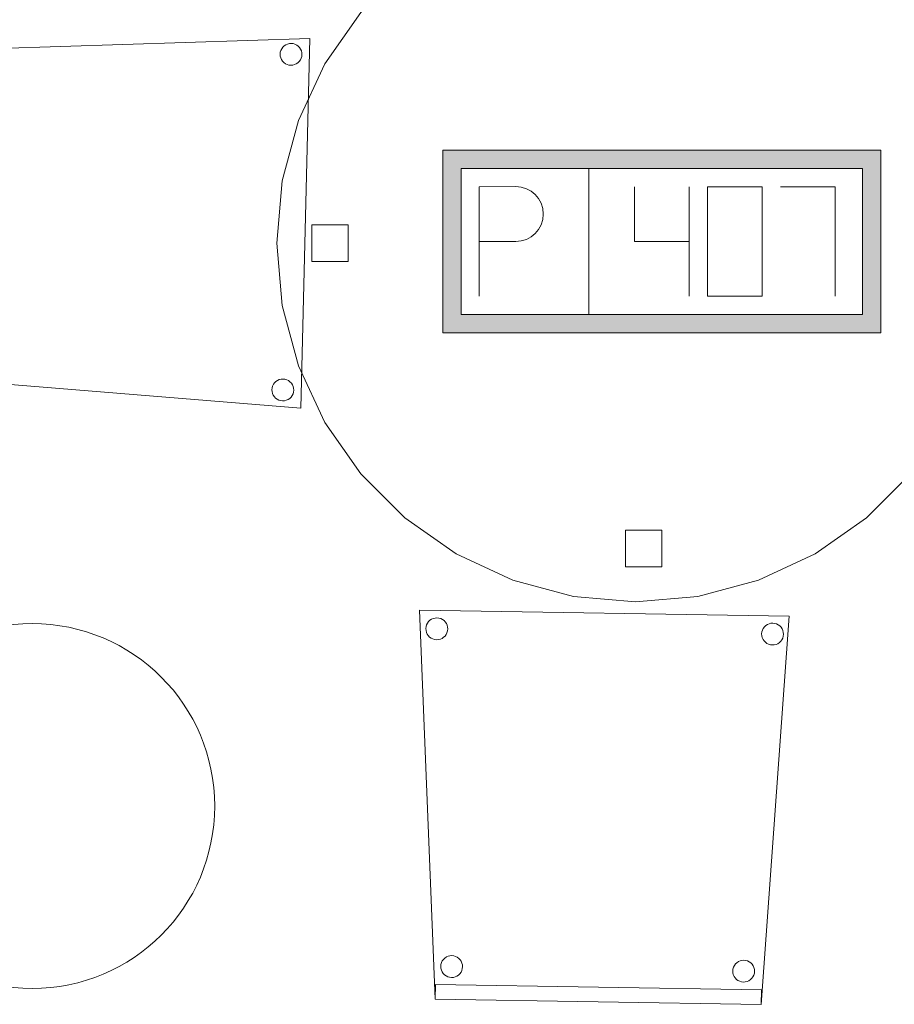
# Model space of a CAD drawing. Header units: metres. Extents: x 391.1 to 427.5, y 12.7 to 28.4.
# Tile 10 of 139: x 401 to 402.2, y 23.6 to 24.9. Entities that reach past the tile are written whole.
import ezdxf

# ---------------------------------------------------------------- set-up
doc = ezdxf.new("R2010")
doc.units = ezdxf.units.M
for name, color, linetype, lineweight in [('02_MOBILIARIO', 7, 'Continuous', 18), ('A-COLS-____-MCUT', 7, 'Continuous', 18), ('A-COLS-____-OTLN', 7, 'Continuous', 18), ('A-DETL-____-MBND', 7, 'Continuous', 18)]:
    doc.layers.add(name, color=color, linetype=linetype, lineweight=lineweight)

# ---------------------------------------------------------------- blocks, each defined once
blk = doc.blocks.new('Family - Cadira confient_P1-154874-04_TEL_P1')
at = {"layer": 'A-DETL-____-MBND', "color": 253, "true_color": 0xaaaaaa}
for p, q in [((0.0216, 0.007), (0, 0.54)), ((0, 0.54), (0.5065, 0.5321)), ((0.5065, 0.5321), (0, 0.54)), ((0, 0.54), (0.0216, 0.007)), ((0.0126, 0.5244), (0.0145, 0.5262)), ((0.0145, 0.5262), (0.0126, 0.5244)), ((0.0145, 0.5262), (0.0166, 0.5276)), ((0.0166, 0.5276), (0.0145, 0.5262)), ((0.0166, 0.5276), (0.019, 0.5287)), ((0.019, 0.5287), (0.0166, 0.5276)), ((0.019, 0.5287), (0.0215, 0.5293)), ((0.0215, 0.5293), (0.019, 0.5287)), ((0.0215, 0.5293), (0.0241, 0.5295)), ((0.0241, 0.5295), (0.0215, 0.5293)), ((0.0241, 0.5295), (0.0267, 0.5292)), ((0.0267, 0.5292), (0.0241, 0.5295)), ((0.0267, 0.5292), (0.0292, 0.5285)), ((0.0292, 0.5285), (0.0267, 0.5292)), ((0.0292, 0.5285), (0.0316, 0.5273)), ((0.0316, 0.5273), (0.0292, 0.5285)), ((0.0316, 0.5273), (0.0337, 0.5258)), ((0.0337, 0.5258), (0.0316, 0.5273)), ((0.5065, 0.5321), (0.4681, 0)), ((0.4681, 0), (0.5065, 0.5321)), ((0.0089, 0.5149), (0.0092, 0.5175)), ((0.0092, 0.5175), (0.0089, 0.5149)), ((0.0091, 0.5123), (0.0089, 0.5149)), ((0.0089, 0.5149), (0.0091, 0.5123)), ((0.0092, 0.5175), (0.0099, 0.52)), ((0.0099, 0.52), (0.0092, 0.5175)), ((0.0099, 0.52), (0.011, 0.5223)), ((0.011, 0.5223), (0.0099, 0.52)), ((0.011, 0.5223), (0.0126, 0.5244)), ((0.0126, 0.5244), (0.011, 0.5223)), ((0.0337, 0.5258), (0.0355, 0.5239)), ((0.0355, 0.5239), (0.0337, 0.5258)), ((0.0355, 0.5239), (0.0369, 0.5218)), ((0.0369, 0.5218), (0.0355, 0.5239)), ((0.0369, 0.5218), (0.038, 0.5194)), ((0.038, 0.5194), (0.0369, 0.5218)), ((0.038, 0.5194), (0.0386, 0.5169)), ((0.0386, 0.5169), (0.038, 0.5194)), ((0.0388, 0.5143), (0.0385, 0.5117)), ((0.0385, 0.5117), (0.0388, 0.5143)), ((0.0386, 0.5169), (0.0388, 0.5143)), ((0.0388, 0.5143), (0.0386, 0.5169)), ((0.4691, 0.5102), (0.4698, 0.5127)), ((0.4698, 0.5127), (0.4691, 0.5102)), ((0.4698, 0.5127), (0.471, 0.5151)), ((0.471, 0.5151), (0.4698, 0.5127)), ((0.471, 0.5151), (0.4725, 0.5172)), ((0.4725, 0.5172), (0.471, 0.5151)), ((0.4725, 0.5172), (0.4744, 0.519)), ((0.4744, 0.519), (0.4725, 0.5172)), ((0.4744, 0.519), (0.4766, 0.5204)), ((0.4766, 0.5204), (0.4744, 0.519)), ((0.4766, 0.5204), (0.4789, 0.5215)), ((0.4789, 0.5215), (0.4766, 0.5204)), ((0.4789, 0.5215), (0.4815, 0.5221)), ((0.4815, 0.5221), (0.4789, 0.5215)), ((0.4815, 0.5221), (0.4841, 0.5223)), ((0.4841, 0.5223), (0.4815, 0.5221)), ((0.4841, 0.5223), (0.4867, 0.522)), ((0.4867, 0.522), (0.4841, 0.5223)), ((0.4867, 0.522), (0.4892, 0.5213)), ((0.4892, 0.5213), (0.4867, 0.522)), ((0.4892, 0.5213), (0.4915, 0.5201)), ((0.4915, 0.5201), (0.4892, 0.5213)), ((0.4915, 0.5201), (0.4936, 0.5186)), ((0.4936, 0.5186), (0.4915, 0.5201)), ((0.4936, 0.5186), (0.4954, 0.5167)), ((0.4954, 0.5167), (0.4936, 0.5186)), ((0.4954, 0.5167), (0.4969, 0.5145)), ((0.4969, 0.5145), (0.4954, 0.5167)), ((0.4969, 0.5145), (0.4979, 0.5122)), ((0.4979, 0.5122), (0.4969, 0.5145)), ((0.0097, 0.5097), (0.0091, 0.5123)), ((0.0091, 0.5123), (0.0097, 0.5097)), ((0.0107, 0.5074), (0.0097, 0.5097)), ((0.0097, 0.5097), (0.0107, 0.5074)), ((0.0122, 0.5052), (0.0107, 0.5074)), ((0.0107, 0.5074), (0.0122, 0.5052)), ((0.014, 0.5033), (0.0122, 0.5052)), ((0.0122, 0.5052), (0.014, 0.5033)), ((0.0161, 0.5018), (0.014, 0.5033)), ((0.014, 0.5033), (0.0161, 0.5018)), ((0.0184, 0.5006), (0.0161, 0.5018)), ((0.0161, 0.5018), (0.0184, 0.5006)), ((0.0209, 0.4999), (0.0184, 0.5006)), ((0.0184, 0.5006), (0.0209, 0.4999)), ((0.0235, 0.4996), (0.0209, 0.4999)), ((0.0209, 0.4999), (0.0235, 0.4996)), ((0.0261, 0.4998), (0.0235, 0.4996)), ((0.0235, 0.4996), (0.0261, 0.4998)), ((0.0287, 0.5004), (0.0261, 0.4998)), ((0.0261, 0.4998), (0.0287, 0.5004)), ((0.031, 0.5015), (0.0287, 0.5004)), ((0.0287, 0.5004), (0.031, 0.5015)), ((0.0332, 0.5029), (0.031, 0.5015)), ((0.031, 0.5015), (0.0332, 0.5029)), ((0.0351, 0.5047), (0.0332, 0.5029)), ((0.0332, 0.5029), (0.0351, 0.5047)), ((0.0366, 0.5068), (0.0351, 0.5047)), ((0.0351, 0.5047), (0.0366, 0.5068)), ((0.0378, 0.5092), (0.0366, 0.5068)), ((0.0366, 0.5068), (0.0378, 0.5092)), ((0.0385, 0.5117), (0.0378, 0.5092)), ((0.0378, 0.5092), (0.0385, 0.5117)), ((0.4688, 0.5076), (0.4691, 0.5102)), ((0.4691, 0.5102), (0.4688, 0.5076)), ((0.469, 0.505), (0.4688, 0.5076)), ((0.4688, 0.5076), (0.469, 0.505)), ((0.4696, 0.5025), (0.469, 0.505)), ((0.469, 0.505), (0.4696, 0.5025)), ((0.4707, 0.5001), (0.4696, 0.5025)), ((0.4696, 0.5025), (0.4707, 0.5001)), ((0.4721, 0.498), (0.4707, 0.5001)), ((0.4707, 0.5001), (0.4721, 0.498)), ((0.4966, 0.4996), (0.495, 0.4975)), ((0.495, 0.4975), (0.4966, 0.4996)), ((0.4977, 0.5019), (0.4966, 0.4996)), ((0.4966, 0.4996), (0.4977, 0.5019)), ((0.4984, 0.5044), (0.4977, 0.5019)), ((0.4977, 0.5019), (0.4984, 0.5044)), ((0.4979, 0.5122), (0.4985, 0.5096)), ((0.4985, 0.5096), (0.4979, 0.5122)), ((0.4987, 0.507), (0.4984, 0.5044)), ((0.4984, 0.5044), (0.4987, 0.507)), ((0.4985, 0.5096), (0.4987, 0.507)), ((0.4987, 0.507), (0.4985, 0.5096)), ((0.4739, 0.4961), (0.4721, 0.498)), ((0.4721, 0.498), (0.4739, 0.4961)), ((0.476, 0.4945), (0.4739, 0.4961)), ((0.4739, 0.4961), (0.476, 0.4945)), ((0.4784, 0.4934), (0.476, 0.4945)), ((0.476, 0.4945), (0.4784, 0.4934)), ((0.4809, 0.4927), (0.4784, 0.4934)), ((0.4784, 0.4934), (0.4809, 0.4927)), ((0.4835, 0.4924), (0.4809, 0.4927)), ((0.4809, 0.4927), (0.4835, 0.4924)), ((0.4861, 0.4926), (0.4835, 0.4924)), ((0.4835, 0.4924), (0.4861, 0.4926)), ((0.4886, 0.4932), (0.4861, 0.4926)), ((0.4861, 0.4926), (0.4886, 0.4932)), ((0.491, 0.4942), (0.4886, 0.4932)), ((0.4886, 0.4932), (0.491, 0.4942)), ((0.4931, 0.4957), (0.491, 0.4942)), ((0.491, 0.4942), (0.4931, 0.4957)), ((0.495, 0.4975), (0.4931, 0.4957)), ((0.4931, 0.4957), (0.495, 0.4975)), ((0.0293, 0.0521), (0.0295, 0.0547)), ((0.0295, 0.0547), (0.0293, 0.0521)), ((0.0295, 0.0547), (0.0303, 0.0572)), ((0.0303, 0.0572), (0.0295, 0.0547)), ((0.0303, 0.0572), (0.0314, 0.0595)), ((0.0314, 0.0595), (0.0303, 0.0572)), ((0.0314, 0.0595), (0.0329, 0.0616)), ((0.0329, 0.0616), (0.0314, 0.0595)), ((0.0329, 0.0616), (0.0348, 0.0634)), ((0.0348, 0.0634), (0.0329, 0.0616)), ((0.0348, 0.0634), (0.037, 0.0649)), ((0.037, 0.0649), (0.0348, 0.0634)), ((0.037, 0.0649), (0.0394, 0.0659)), ((0.0394, 0.0659), (0.037, 0.0649)), ((0.0394, 0.0659), (0.0419, 0.0665)), ((0.0419, 0.0665), (0.0394, 0.0659)), ((0.0419, 0.0665), (0.0445, 0.0667)), ((0.0445, 0.0667), (0.0419, 0.0665)), ((0.0445, 0.0667), (0.0471, 0.0664)), ((0.0471, 0.0664), (0.0445, 0.0667)), ((0.0471, 0.0664), (0.0496, 0.0657)), ((0.0496, 0.0657), (0.0471, 0.0664)), ((0.0496, 0.0657), (0.0519, 0.0646)), ((0.0519, 0.0646), (0.0496, 0.0657)), ((0.0519, 0.0646), (0.054, 0.063)), ((0.054, 0.063), (0.0519, 0.0646)), ((0.054, 0.063), (0.0558, 0.0611)), ((0.0558, 0.0611), (0.054, 0.063)), ((0.0558, 0.0611), (0.0573, 0.059)), ((0.0573, 0.059), (0.0558, 0.0611)), ((0.0573, 0.059), (0.0583, 0.0566)), ((0.0583, 0.0566), (0.0573, 0.059)), ((0.0583, 0.0566), (0.0589, 0.0541)), ((0.0589, 0.0541), (0.0583, 0.0566)), ((0.0589, 0.0541), (0.0591, 0.0515)), ((0.0591, 0.0515), (0.0589, 0.0541)), ((0.4314, 0.0532), (0.4329, 0.0553)), ((0.4329, 0.0553), (0.4314, 0.0532)), ((0.4329, 0.0553), (0.4348, 0.0571)), ((0.4348, 0.0571), (0.4329, 0.0553)), ((0.4348, 0.0571), (0.4369, 0.0586)), ((0.4369, 0.0586), (0.4348, 0.0571)), ((0.4369, 0.0586), (0.4393, 0.0596)), ((0.4393, 0.0596), (0.4369, 0.0586)), ((0.4393, 0.0596), (0.4418, 0.0602)), ((0.4418, 0.0602), (0.4393, 0.0596)), ((0.4418, 0.0602), (0.4444, 0.0604)), ((0.4444, 0.0604), (0.4418, 0.0602)), ((0.4444, 0.0604), (0.447, 0.0601)), ((0.447, 0.0601), (0.4444, 0.0604)), ((0.447, 0.0601), (0.4495, 0.0594)), ((0.4495, 0.0594), (0.447, 0.0601)), ((0.4495, 0.0594), (0.4519, 0.0583)), ((0.4519, 0.0583), (0.4495, 0.0594)), ((0.4519, 0.0583), (0.454, 0.0567)), ((0.454, 0.0567), (0.4519, 0.0583)), ((0.454, 0.0567), (0.4558, 0.0549)), ((0.4558, 0.0549), (0.454, 0.0567)), ((0.4558, 0.0549), (0.4572, 0.0527)), ((0.4572, 0.0527), (0.4558, 0.0549)), ((0.0294, 0.0495), (0.0293, 0.0521)), ((0.0293, 0.0521), (0.0294, 0.0495)), ((0.0301, 0.047), (0.0294, 0.0495)), ((0.0294, 0.0495), (0.0301, 0.047)), ((0.0311, 0.0446), (0.0301, 0.047)), ((0.0301, 0.047), (0.0311, 0.0446)), ((0.0326, 0.0424), (0.0311, 0.0446)), ((0.0311, 0.0446), (0.0326, 0.0424)), ((0.0344, 0.0405), (0.0326, 0.0424)), ((0.0326, 0.0424), (0.0344, 0.0405)), ((0.0365, 0.039), (0.0344, 0.0405)), ((0.0344, 0.0405), (0.0365, 0.039)), ((0.0554, 0.0419), (0.0536, 0.0401)), ((0.0536, 0.0401), (0.0554, 0.0419)), ((0.057, 0.0441), (0.0554, 0.0419)), ((0.0554, 0.0419), (0.057, 0.0441)), ((0.0581, 0.0464), (0.057, 0.0441)), ((0.057, 0.0441), (0.0581, 0.0464)), ((0.0588, 0.0489), (0.0581, 0.0464)), ((0.0581, 0.0464), (0.0588, 0.0489)), ((0.0591, 0.0515), (0.0588, 0.0489)), ((0.0588, 0.0489), (0.0591, 0.0515)), ((0.4292, 0.0458), (0.4295, 0.0484)), ((0.4295, 0.0484), (0.4292, 0.0458)), ((0.4294, 0.0432), (0.4292, 0.0458)), ((0.4292, 0.0458), (0.4294, 0.0432)), ((0.43, 0.0407), (0.4294, 0.0432)), ((0.4294, 0.0432), (0.43, 0.0407)), ((0.4295, 0.0484), (0.4302, 0.0509)), ((0.4302, 0.0509), (0.4295, 0.0484)), ((0.4311, 0.0383), (0.43, 0.0407)), ((0.43, 0.0407), (0.4311, 0.0383)), ((0.4302, 0.0509), (0.4314, 0.0532)), ((0.4314, 0.0532), (0.4302, 0.0509)), ((0.4572, 0.0527), (0.4583, 0.0503)), ((0.4583, 0.0503), (0.4572, 0.0527)), ((0.4588, 0.0426), (0.4581, 0.0401)), ((0.4581, 0.0401), (0.4588, 0.0426)), ((0.4583, 0.0503), (0.4589, 0.0478)), ((0.4589, 0.0478), (0.4583, 0.0503)), ((0.4591, 0.0452), (0.4588, 0.0426)), ((0.4588, 0.0426), (0.4591, 0.0452)), ((0.4589, 0.0478), (0.4591, 0.0452)), ((0.4591, 0.0452), (0.4589, 0.0478)), ((0.0216, 0.007), (0.0219, 0.027)), ((0.0219, 0.027), (0.0216, 0.007)), ((0.0219, 0.027), (0.4684, 0.02)), ((0.4684, 0.02), (0.0219, 0.027)), ((0.0388, 0.0378), (0.0365, 0.039)), ((0.0365, 0.039), (0.0388, 0.0378)), ((0.0413, 0.0371), (0.0388, 0.0378)), ((0.0388, 0.0378), (0.0413, 0.0371)), ((0.0439, 0.0368), (0.0413, 0.0371)), ((0.0413, 0.0371), (0.0439, 0.0368)), ((0.0465, 0.037), (0.0439, 0.0368)), ((0.0439, 0.0368), (0.0465, 0.037)), ((0.049, 0.0376), (0.0465, 0.037)), ((0.0465, 0.037), (0.049, 0.0376)), ((0.0514, 0.0387), (0.049, 0.0376)), ((0.049, 0.0376), (0.0514, 0.0387)), ((0.0536, 0.0401), (0.0514, 0.0387)), ((0.0514, 0.0387), (0.0536, 0.0401)), ((0.4325, 0.0361), (0.4311, 0.0383)), ((0.4311, 0.0383), (0.4325, 0.0361)), ((0.4343, 0.0342), (0.4325, 0.0361)), ((0.4325, 0.0361), (0.4343, 0.0342)), ((0.4364, 0.0327), (0.4343, 0.0342)), ((0.4343, 0.0342), (0.4364, 0.0327)), ((0.4387, 0.0316), (0.4364, 0.0327)), ((0.4364, 0.0327), (0.4387, 0.0316)), ((0.4413, 0.0308), (0.4387, 0.0316)), ((0.4387, 0.0316), (0.4413, 0.0308)), ((0.4438, 0.0306), (0.4413, 0.0308)), ((0.4413, 0.0308), (0.4438, 0.0306)), ((0.4464, 0.0307), (0.4438, 0.0306)), ((0.4438, 0.0306), (0.4464, 0.0307)), ((0.449, 0.0313), (0.4464, 0.0307)), ((0.4464, 0.0307), (0.449, 0.0313)), ((0.4513, 0.0324), (0.449, 0.0313)), ((0.449, 0.0313), (0.4513, 0.0324)), ((0.4535, 0.0339), (0.4513, 0.0324)), ((0.4513, 0.0324), (0.4535, 0.0339)), ((0.4554, 0.0357), (0.4535, 0.0339)), ((0.4535, 0.0339), (0.4554, 0.0357)), ((0.4569, 0.0378), (0.4554, 0.0357)), ((0.4554, 0.0357), (0.4569, 0.0378)), ((0.4581, 0.0401), (0.4569, 0.0378)), ((0.4569, 0.0378), (0.4581, 0.0401)), ((0.4684, 0.02), (0.4681, 0)), ((0.4681, 0), (0.4684, 0.02)), ((0.4681, 0), (0.0216, 0.007)), ((0.0216, 0.007), (0.4681, 0)), ((0.4681, 0), (0.0216, 0.007)), ((0.0216, 0.007), (0.4681, 0))]:
    blk.add_line(p, q, dxfattribs=at)
blk = doc.blocks.new('Family - Taula D100_P1-154902-04_TEL_P1')
at = {"layer": 'A-DETL-____-MBND', "color": 253, "true_color": 0xaaaaaa}
for p, q in [((0.3235, 0.9536), (0.4063, 0.9758)), ((0.4063, 0.9758), (0.3235, 0.9536)), ((0.4063, 0.9758), (0.4916, 0.9832)), ((0.4916, 0.9832), (0.4063, 0.9758)), ((0.4916, 0.9832), (0.577, 0.9758)), ((0.577, 0.9758), (0.4916, 0.9832)), ((0.577, 0.9758), (0.6598, 0.9536)), ((0.6598, 0.9536), (0.577, 0.9758)), ((0.2458, 0.9174), (0.3235, 0.9536)), ((0.3235, 0.9536), (0.2458, 0.9174)), ((0.6598, 0.9536), (0.7374, 0.9174)), ((0.7374, 0.9174), (0.6598, 0.9536)), ((0.4775, 0.8848), (0.4775, 0.9348)), ((0.4775, 0.9348), (0.5275, 0.9348)), ((0.4775, 0.9348), (0.4775, 0.8848)), ((0.5275, 0.9348), (0.4775, 0.9348)), ((0.5275, 0.9348), (0.5275, 0.8848)), ((0.5275, 0.8848), (0.5275, 0.9348)), ((0.1756, 0.8682), (0.2458, 0.9174)), ((0.2458, 0.9174), (0.1756, 0.8682)), ((0.7374, 0.9174), (0.8076, 0.8682)), ((0.8076, 0.8682), (0.7374, 0.9174)), ((0.5275, 0.8848), (0.4775, 0.8848)), ((0.4775, 0.8848), (0.5275, 0.8848)), ((0.115, 0.8076), (0.1756, 0.8682)), ((0.1756, 0.8682), (0.115, 0.8076)), ((0.8076, 0.8682), (0.8682, 0.8076)), ((0.8682, 0.8076), (0.8076, 0.8682)), ((0.0659, 0.7374), (0.115, 0.8076)), ((0.115, 0.8076), (0.0659, 0.7374)), ((0.8682, 0.8076), (0.9174, 0.7374)), ((0.9174, 0.7374), (0.8682, 0.8076)), ((0.0296, 0.6598), (0.0659, 0.7374)), ((0.0659, 0.7374), (0.0296, 0.6598)), ((0.9174, 0.7374), (0.9536, 0.6598)), ((0.9536, 0.6598), (0.9174, 0.7374)), ((0.0075, 0.577), (0.0296, 0.6598)), ((0.0296, 0.6598), (0.0075, 0.577)), ((0.9536, 0.6598), (0.9758, 0.577)), ((0.9758, 0.577), (0.9536, 0.6598)), ((0, 0.4916), (0.0075, 0.577)), ((0.0075, 0.577), (0, 0.4916)), ((0.9758, 0.577), (0.9832, 0.4916)), ((0.9832, 0.4916), (0.9758, 0.577)), ((0.048, 0.4666), (0.048, 0.5166)), ((0.048, 0.5166), (0.098, 0.5166)), ((0.048, 0.5166), (0.048, 0.4666)), ((0.098, 0.5166), (0.048, 0.5166)), ((0.098, 0.5166), (0.098, 0.4666)), ((0.098, 0.4666), (0.098, 0.5166)), ((0.0075, 0.4063), (0, 0.4916)), ((0, 0.4916), (0.0075, 0.4063)), ((0.8849, 0.446), (0.8849, 0.496)), ((0.8849, 0.496), (0.9349, 0.496)), ((0.8849, 0.496), (0.8849, 0.446)), ((0.9349, 0.496), (0.8849, 0.496)), ((0.9349, 0.496), (0.9349, 0.446)), ((0.9349, 0.446), (0.9349, 0.496)), ((0.9832, 0.4916), (0.9758, 0.4063)), ((0.9758, 0.4063), (0.9832, 0.4916)), ((0.098, 0.4666), (0.048, 0.4666)), ((0.048, 0.4666), (0.098, 0.4666)), ((0.9349, 0.446), (0.8849, 0.446)), ((0.8849, 0.446), (0.9349, 0.446)), ((0.0296, 0.3235), (0.0075, 0.4063)), ((0.0075, 0.4063), (0.0296, 0.3235)), ((0.9758, 0.4063), (0.9536, 0.3235)), ((0.9536, 0.3235), (0.9758, 0.4063)), ((0.0659, 0.2458), (0.0296, 0.3235)), ((0.0296, 0.3235), (0.0659, 0.2458)), ((0.9536, 0.3235), (0.9174, 0.2458)), ((0.9174, 0.2458), (0.9536, 0.3235)), ((0.115, 0.1756), (0.0659, 0.2458)), ((0.0659, 0.2458), (0.115, 0.1756)), ((0.9174, 0.2458), (0.8682, 0.1756)), ((0.8682, 0.1756), (0.9174, 0.2458)), ((0.1756, 0.115), (0.115, 0.1756)), ((0.115, 0.1756), (0.1756, 0.115)), ((0.8682, 0.1756), (0.8076, 0.115)), ((0.8076, 0.115), (0.8682, 0.1756)), ((0.2458, 0.0659), (0.1756, 0.115)), ((0.1756, 0.115), (0.2458, 0.0659)), ((0.8076, 0.115), (0.7374, 0.0659)), ((0.7374, 0.0659), (0.8076, 0.115)), ((0.4775, 0.0481), (0.4775, 0.0981)), ((0.4775, 0.0981), (0.5275, 0.0981)), ((0.4775, 0.0981), (0.4775, 0.0481)), ((0.5275, 0.0981), (0.4775, 0.0981)), ((0.5275, 0.0981), (0.5275, 0.0481)), ((0.5275, 0.0481), (0.5275, 0.0981)), ((0.3235, 0.0296), (0.2458, 0.0659)), ((0.2458, 0.0659), (0.3235, 0.0296)), ((0.7374, 0.0659), (0.6598, 0.0296)), ((0.6598, 0.0296), (0.7374, 0.0659)), ((0.5275, 0.0481), (0.4775, 0.0481)), ((0.4775, 0.0481), (0.5275, 0.0481)), ((0.4063, 0.0075), (0.3235, 0.0296)), ((0.3235, 0.0296), (0.4063, 0.0075)), ((0.6598, 0.0296), (0.577, 0.0075)), ((0.577, 0.0075), (0.6598, 0.0296)), ((0.4916, 0), (0.4063, 0.0075)), ((0.4063, 0.0075), (0.4916, 0)), ((0.577, 0.0075), (0.4916, 0)), ((0.4916, 0), (0.577, 0.0075))]:
    blk.add_line(p, q, dxfattribs=at)
blk = doc.blocks.new('Family - Cadira confient_P1-155107-04_TEL_P1')
at = {"layer": 'A-DETL-____-MBND', "color": 253, "true_color": 0xaaaaaa}
for p, q in [((0.0109, 0.4894), (0.5441, 0.5064)), ((0.5441, 0.5064), (0.0109, 0.4894)), ((0.5136, 0.4988), (0.5162, 0.4995)), ((0.5162, 0.4995), (0.5136, 0.4988)), ((0.5162, 0.4995), (0.5187, 0.4996)), ((0.5187, 0.4996), (0.5162, 0.4995)), ((0.5187, 0.4996), (0.5213, 0.4994)), ((0.5213, 0.4994), (0.5187, 0.4996)), ((0.5213, 0.4994), (0.5238, 0.4986)), ((0.5238, 0.4986), (0.5213, 0.4994)), ((0.5441, 0.5064), (0.5317, 0)), ((0.5317, 0), (0.5441, 0.5064)), ((0, 0.043), (0.0109, 0.4894)), ((0.0109, 0.4894), (0, 0.043)), ((0, 0.043), (0.0109, 0.4894)), ((0.0109, 0.4894), (0, 0.043)), ((0.0109, 0.4894), (0.0309, 0.4889)), ((0.0309, 0.4889), (0.0109, 0.4894)), ((0.0309, 0.4889), (0.02, 0.0425)), ((0.02, 0.0425), (0.0309, 0.4889)), ((0.5035, 0.485), (0.5038, 0.4876)), ((0.5038, 0.4876), (0.5035, 0.485)), ((0.5038, 0.4876), (0.5045, 0.4901)), ((0.5045, 0.4901), (0.5038, 0.4876)), ((0.5045, 0.4901), (0.5057, 0.4924)), ((0.5057, 0.4924), (0.5045, 0.4901)), ((0.5057, 0.4924), (0.5072, 0.4945)), ((0.5072, 0.4945), (0.5057, 0.4924)), ((0.5072, 0.4945), (0.5091, 0.4963)), ((0.5091, 0.4963), (0.5072, 0.4945)), ((0.5091, 0.4963), (0.5112, 0.4978)), ((0.5112, 0.4978), (0.5091, 0.4963)), ((0.5112, 0.4978), (0.5136, 0.4988)), ((0.5136, 0.4988), (0.5112, 0.4978)), ((0.5238, 0.4986), (0.5262, 0.4975)), ((0.5262, 0.4975), (0.5238, 0.4986)), ((0.5262, 0.4975), (0.5283, 0.4959)), ((0.5283, 0.4959), (0.5262, 0.4975)), ((0.5283, 0.4959), (0.5301, 0.4941)), ((0.5301, 0.4941), (0.5283, 0.4959)), ((0.5301, 0.4941), (0.5315, 0.4919)), ((0.5315, 0.4919), (0.5301, 0.4941)), ((0.5315, 0.4919), (0.5326, 0.4895)), ((0.5326, 0.4895), (0.5315, 0.4919)), ((0.5326, 0.4895), (0.5332, 0.487)), ((0.5332, 0.487), (0.5326, 0.4895)), ((0.5332, 0.487), (0.5334, 0.4844)), ((0.5334, 0.4844), (0.5332, 0.487)), ((0.0426, 0.4714), (0.0441, 0.4735)), ((0.0441, 0.4735), (0.0426, 0.4714)), ((0.0441, 0.4735), (0.046, 0.4753)), ((0.046, 0.4753), (0.0441, 0.4735)), ((0.046, 0.4753), (0.0482, 0.4767)), ((0.0482, 0.4767), (0.046, 0.4753)), ((0.0482, 0.4767), (0.0506, 0.4778)), ((0.0506, 0.4778), (0.0482, 0.4767)), ((0.0506, 0.4778), (0.0531, 0.4784)), ((0.0531, 0.4784), (0.0506, 0.4778)), ((0.0531, 0.4784), (0.0557, 0.4786)), ((0.0557, 0.4786), (0.0531, 0.4784)), ((0.0557, 0.4786), (0.0583, 0.4783)), ((0.0583, 0.4783), (0.0557, 0.4786)), ((0.0583, 0.4783), (0.0608, 0.4776)), ((0.0608, 0.4776), (0.0583, 0.4783)), ((0.0608, 0.4776), (0.0631, 0.4764)), ((0.0631, 0.4764), (0.0608, 0.4776)), ((0.0631, 0.4764), (0.0652, 0.4749)), ((0.0652, 0.4749), (0.0631, 0.4764)), ((0.0652, 0.4749), (0.067, 0.473)), ((0.067, 0.473), (0.0652, 0.4749)), ((0.067, 0.473), (0.0685, 0.4708)), ((0.0685, 0.4708), (0.067, 0.473)), ((0.5037, 0.4824), (0.5035, 0.485)), ((0.5035, 0.485), (0.5037, 0.4824)), ((0.5043, 0.4799), (0.5037, 0.4824)), ((0.5037, 0.4824), (0.5043, 0.4799)), ((0.5054, 0.4775), (0.5043, 0.4799)), ((0.5043, 0.4799), (0.5054, 0.4775)), ((0.5068, 0.4753), (0.5054, 0.4775)), ((0.5054, 0.4775), (0.5068, 0.4753)), ((0.5086, 0.4734), (0.5068, 0.4753)), ((0.5068, 0.4753), (0.5086, 0.4734)), ((0.5107, 0.4719), (0.5086, 0.4734)), ((0.5086, 0.4734), (0.5107, 0.4719)), ((0.5278, 0.4731), (0.5257, 0.4716)), ((0.5257, 0.4716), (0.5278, 0.4731)), ((0.5297, 0.4749), (0.5278, 0.4731)), ((0.5278, 0.4731), (0.5297, 0.4749)), ((0.5312, 0.477), (0.5297, 0.4749)), ((0.5297, 0.4749), (0.5312, 0.477)), ((0.5324, 0.4793), (0.5312, 0.477)), ((0.5312, 0.477), (0.5324, 0.4793)), ((0.5331, 0.4818), (0.5324, 0.4793)), ((0.5324, 0.4793), (0.5331, 0.4818)), ((0.5334, 0.4844), (0.5331, 0.4818)), ((0.5331, 0.4818), (0.5334, 0.4844)), ((0.0405, 0.4639), (0.0407, 0.4665)), ((0.0407, 0.4665), (0.0405, 0.4639)), ((0.0406, 0.4613), (0.0405, 0.4639)), ((0.0405, 0.4639), (0.0406, 0.4613)), ((0.0413, 0.4588), (0.0406, 0.4613)), ((0.0406, 0.4613), (0.0413, 0.4588)), ((0.0407, 0.4665), (0.0415, 0.469)), ((0.0415, 0.469), (0.0407, 0.4665)), ((0.0423, 0.4564), (0.0413, 0.4588)), ((0.0413, 0.4588), (0.0423, 0.4564)), ((0.0415, 0.469), (0.0426, 0.4714)), ((0.0426, 0.4714), (0.0415, 0.469)), ((0.0685, 0.4708), (0.0695, 0.4685)), ((0.0695, 0.4685), (0.0685, 0.4708)), ((0.07, 0.4607), (0.0693, 0.4582)), ((0.0693, 0.4582), (0.07, 0.4607)), ((0.0695, 0.4685), (0.0702, 0.4659)), ((0.0702, 0.4659), (0.0695, 0.4685)), ((0.0703, 0.4633), (0.07, 0.4607)), ((0.07, 0.4607), (0.0703, 0.4633)), ((0.0702, 0.4659), (0.0703, 0.4633)), ((0.0703, 0.4633), (0.0702, 0.4659)), ((0.5131, 0.4708), (0.5107, 0.4719)), ((0.5107, 0.4719), (0.5131, 0.4708)), ((0.5156, 0.47), (0.5131, 0.4708)), ((0.5131, 0.4708), (0.5156, 0.47)), ((0.5182, 0.4698), (0.5156, 0.47)), ((0.5156, 0.47), (0.5182, 0.4698)), ((0.5207, 0.4699), (0.5182, 0.4698)), ((0.5182, 0.4698), (0.5207, 0.4699)), ((0.5233, 0.4706), (0.5207, 0.4699)), ((0.5207, 0.4699), (0.5233, 0.4706)), ((0.5257, 0.4716), (0.5233, 0.4706)), ((0.5233, 0.4706), (0.5257, 0.4716)), ((0.0438, 0.4543), (0.0423, 0.4564)), ((0.0423, 0.4564), (0.0438, 0.4543)), ((0.0456, 0.4524), (0.0438, 0.4543)), ((0.0438, 0.4543), (0.0456, 0.4524)), ((0.0477, 0.4508), (0.0456, 0.4524)), ((0.0456, 0.4524), (0.0477, 0.4508)), ((0.05, 0.4497), (0.0477, 0.4508)), ((0.0477, 0.4508), (0.05, 0.4497)), ((0.0525, 0.449), (0.05, 0.4497)), ((0.05, 0.4497), (0.0525, 0.449)), ((0.0551, 0.4487), (0.0525, 0.449)), ((0.0525, 0.449), (0.0551, 0.4487)), ((0.0577, 0.4489), (0.0551, 0.4487)), ((0.0551, 0.4487), (0.0577, 0.4489)), ((0.0602, 0.4495), (0.0577, 0.4489)), ((0.0577, 0.4489), (0.0602, 0.4495)), ((0.0626, 0.4505), (0.0602, 0.4495)), ((0.0602, 0.4495), (0.0626, 0.4505)), ((0.0648, 0.452), (0.0626, 0.4505)), ((0.0626, 0.4505), (0.0648, 0.452)), ((0.0666, 0.4538), (0.0648, 0.452)), ((0.0648, 0.452), (0.0666, 0.4538)), ((0.0682, 0.4559), (0.0666, 0.4538)), ((0.0666, 0.4538), (0.0682, 0.4559)), ((0.0693, 0.4582), (0.0682, 0.4559)), ((0.0682, 0.4559), (0.0693, 0.4582)), ((0.031, 0.0666), (0.0317, 0.0691)), ((0.0317, 0.0691), (0.031, 0.0666)), ((0.0317, 0.0691), (0.0328, 0.0715)), ((0.0328, 0.0715), (0.0317, 0.0691)), ((0.0328, 0.0715), (0.0344, 0.0736)), ((0.0344, 0.0736), (0.0328, 0.0715)), ((0.0344, 0.0736), (0.0363, 0.0754)), ((0.0363, 0.0754), (0.0344, 0.0736)), ((0.0363, 0.0754), (0.0384, 0.0768)), ((0.0384, 0.0768), (0.0363, 0.0754)), ((0.0384, 0.0768), (0.0408, 0.0779)), ((0.0408, 0.0779), (0.0384, 0.0768)), ((0.0408, 0.0779), (0.0433, 0.0785)), ((0.0433, 0.0785), (0.0408, 0.0779)), ((0.0433, 0.0785), (0.0459, 0.0787)), ((0.0459, 0.0787), (0.0433, 0.0785)), ((0.0459, 0.0787), (0.0485, 0.0784)), ((0.0485, 0.0784), (0.0459, 0.0787)), ((0.0485, 0.0784), (0.051, 0.0777)), ((0.051, 0.0777), (0.0485, 0.0784)), ((0.051, 0.0777), (0.0534, 0.0765)), ((0.0534, 0.0765), (0.051, 0.0777)), ((0.0534, 0.0765), (0.0555, 0.075)), ((0.0555, 0.075), (0.0534, 0.0765)), ((0.0555, 0.075), (0.0573, 0.0731)), ((0.0573, 0.0731), (0.0555, 0.075)), ((0.0573, 0.0731), (0.0587, 0.071)), ((0.0587, 0.071), (0.0573, 0.0731)), ((0.0587, 0.071), (0.0598, 0.0686)), ((0.0598, 0.0686), (0.0587, 0.071)), ((0.0598, 0.0686), (0.0604, 0.066)), ((0.0604, 0.066), (0.0598, 0.0686)), ((0.0307, 0.0641), (0.031, 0.0666)), ((0.031, 0.0666), (0.0307, 0.0641)), ((0.0309, 0.0615), (0.0307, 0.0641)), ((0.0307, 0.0641), (0.0309, 0.0615)), ((0.0315, 0.0589), (0.0309, 0.0615)), ((0.0309, 0.0615), (0.0315, 0.0589)), ((0.0325, 0.0565), (0.0315, 0.0589)), ((0.0315, 0.0589), (0.0325, 0.0565)), ((0.034, 0.0544), (0.0325, 0.0565)), ((0.0325, 0.0565), (0.034, 0.0544)), ((0.0358, 0.0525), (0.034, 0.0544)), ((0.034, 0.0544), (0.0358, 0.0525)), ((0.0584, 0.056), (0.0569, 0.0539)), ((0.0569, 0.0539), (0.0584, 0.056)), ((0.0596, 0.0584), (0.0584, 0.056)), ((0.0584, 0.056), (0.0596, 0.0584)), ((0.0603, 0.0609), (0.0596, 0.0584)), ((0.0596, 0.0584), (0.0603, 0.0609)), ((0.0606, 0.0635), (0.0603, 0.0609)), ((0.0603, 0.0609), (0.0606, 0.0635)), ((0.0604, 0.066), (0.0606, 0.0635)), ((0.0606, 0.0635), (0.0604, 0.066)), ((0.5317, 0), (0, 0.043)), ((0, 0.043), (0.5317, 0)), ((0.02, 0.0425), (0, 0.043)), ((0, 0.043), (0.02, 0.0425)), ((0.0379, 0.051), (0.0358, 0.0525)), ((0.0358, 0.0525), (0.0379, 0.051)), ((0.0402, 0.0498), (0.0379, 0.051)), ((0.0379, 0.051), (0.0402, 0.0498)), ((0.0427, 0.0491), (0.0402, 0.0498)), ((0.0402, 0.0498), (0.0427, 0.0491)), ((0.0453, 0.0488), (0.0427, 0.0491)), ((0.0427, 0.0491), (0.0453, 0.0488)), ((0.0479, 0.049), (0.0453, 0.0488)), ((0.0453, 0.0488), (0.0479, 0.049)), ((0.0505, 0.0496), (0.0479, 0.049)), ((0.0479, 0.049), (0.0505, 0.0496)), ((0.0528, 0.0507), (0.0505, 0.0496)), ((0.0505, 0.0496), (0.0528, 0.0507)), ((0.055, 0.0521), (0.0528, 0.0507)), ((0.0528, 0.0507), (0.055, 0.0521)), ((0.0569, 0.0539), (0.055, 0.0521)), ((0.055, 0.0521), (0.0569, 0.0539)), ((0.4923, 0.0251), (0.4926, 0.0277)), ((0.4926, 0.0277), (0.4923, 0.0251)), ((0.4926, 0.0277), (0.4933, 0.0302)), ((0.4933, 0.0302), (0.4926, 0.0277)), ((0.4933, 0.0302), (0.4944, 0.0326)), ((0.4944, 0.0326), (0.4933, 0.0302)), ((0.4944, 0.0326), (0.496, 0.0347)), ((0.496, 0.0347), (0.4944, 0.0326)), ((0.496, 0.0347), (0.4978, 0.0365)), ((0.4978, 0.0365), (0.496, 0.0347)), ((0.4978, 0.0365), (0.5, 0.0379)), ((0.5, 0.0379), (0.4978, 0.0365)), ((0.5, 0.0379), (0.5024, 0.039)), ((0.5024, 0.039), (0.5, 0.0379)), ((0.5024, 0.039), (0.5049, 0.0396)), ((0.5049, 0.0396), (0.5024, 0.039)), ((0.5049, 0.0396), (0.5075, 0.0398)), ((0.5075, 0.0398), (0.5049, 0.0396)), ((0.5075, 0.0398), (0.5101, 0.0395)), ((0.5101, 0.0395), (0.5075, 0.0398)), ((0.5101, 0.0395), (0.5126, 0.0388)), ((0.5126, 0.0388), (0.5101, 0.0395)), ((0.5126, 0.0388), (0.5149, 0.0376)), ((0.5149, 0.0376), (0.5126, 0.0388)), ((0.5149, 0.0376), (0.517, 0.0361)), ((0.517, 0.0361), (0.5149, 0.0376)), ((0.517, 0.0361), (0.5189, 0.0342)), ((0.5189, 0.0342), (0.517, 0.0361)), ((0.5189, 0.0342), (0.5203, 0.032)), ((0.5203, 0.032), (0.5189, 0.0342)), ((0.5203, 0.032), (0.5214, 0.0297)), ((0.5214, 0.0297), (0.5203, 0.032)), ((0.5214, 0.0297), (0.522, 0.0271)), ((0.522, 0.0271), (0.5214, 0.0297)), ((0.522, 0.0271), (0.5222, 0.0245)), ((0.5222, 0.0245), (0.522, 0.0271)), ((0.4925, 0.0225), (0.4923, 0.0251)), ((0.4923, 0.0251), (0.4925, 0.0225)), ((0.4931, 0.02), (0.4925, 0.0225)), ((0.4925, 0.0225), (0.4931, 0.02)), ((0.4941, 0.0176), (0.4931, 0.02)), ((0.4931, 0.02), (0.4941, 0.0176)), ((0.4956, 0.0155), (0.4941, 0.0176)), ((0.4941, 0.0176), (0.4956, 0.0155)), ((0.4974, 0.0136), (0.4956, 0.0155)), ((0.4956, 0.0155), (0.4974, 0.0136)), ((0.4995, 0.012), (0.4974, 0.0136)), ((0.4974, 0.0136), (0.4995, 0.012)), ((0.5185, 0.015), (0.5166, 0.0132)), ((0.5166, 0.0132), (0.5185, 0.015)), ((0.52, 0.0171), (0.5185, 0.015)), ((0.5185, 0.015), (0.52, 0.0171)), ((0.5212, 0.0194), (0.52, 0.0171)), ((0.52, 0.0171), (0.5212, 0.0194)), ((0.5219, 0.0219), (0.5212, 0.0194)), ((0.5212, 0.0194), (0.5219, 0.0219)), ((0.5222, 0.0245), (0.5219, 0.0219)), ((0.5219, 0.0219), (0.5222, 0.0245)), ((0.5018, 0.0109), (0.4995, 0.012)), ((0.4995, 0.012), (0.5018, 0.0109)), ((0.5043, 0.0102), (0.5018, 0.0109)), ((0.5018, 0.0109), (0.5043, 0.0102)), ((0.5069, 0.0099), (0.5043, 0.0102)), ((0.5043, 0.0102), (0.5069, 0.0099)), ((0.5095, 0.0101), (0.5069, 0.0099)), ((0.5069, 0.0099), (0.5095, 0.0101)), ((0.512, 0.0107), (0.5095, 0.0101)), ((0.5095, 0.0101), (0.512, 0.0107)), ((0.5144, 0.0117), (0.512, 0.0107)), ((0.512, 0.0107), (0.5144, 0.0117)), ((0.5166, 0.0132), (0.5144, 0.0117)), ((0.5144, 0.0117), (0.5166, 0.0132))]:
    blk.add_line(p, q, dxfattribs=at)
blk = doc.blocks.new('Family - Pilar P1-155221-04_TEL_P1')
at = {"layer": 'A-COLS-____-MCUT', "color": 253, "true_color": 0xaaaaaa}
for start, end in [(360, 180), (180, 360)]:
    blk.add_arc((0.25, 0.25), 0.25, start, end, dxfattribs=at)
at = {"layer": 'A-COLS-____-OTLN', "color": 253, "true_color": 0xaaaaaa}
for start, end in [(360, 180), (180, 360)]:
    blk.add_arc((0.25, 0.25), 0.25, start, end, dxfattribs=at)
blk = doc.blocks.new('LONDR55-XX_ZZ-ARQ-CAA-M3D-Londres55_ifc-1-04_TEL_P1')
at = {"layer": '02_MOBILIARIO', "color": 253, "lineweight": 18, "true_color": 0xaaaaaa}
for name, p in [('Family - Taula D100_P1-154902-04_TEL_P1', (401.392, 24.1392)), ('Family - Cadira confient_P1-155107-04_TEL_P1', (400.8931, 24.4048)), ('Family - Cadira confient_P1-154874-04_TEL_P1', (401.5874, 23.5878))]:
    blk.add_blockref(name, p, dxfattribs=at)
at = {"layer": 'A-COLS-____-OTLN', "color": 253, "lineweight": 18, "true_color": 0xaaaaaa}
blk.add_blockref('Family - Pilar P1-155221-04_TEL_P1', (400.807, 23.6095), dxfattribs=at)
blk = doc.blocks.new('ZYR_05_02_05 PT 4COL Terra - 07 PT Terra _4SC-2SAI-2VD_-903806-04_TEL_P1')
at = {"layer": 'A-DETL-____-MBND', "true_color": 0x3c0aff}
h = blk.add_hatch(color=180, dxfattribs=at)
h.paths.add_polyline_path([(-0.3585, -0.125), (0.2415, -0.125), (0.2415, 0.125), (-0.3585, 0.125)])
h.paths.add_polyline_path([(-0.3335, -0.1), (-0.3335, 0.1), (0.2165, 0.1), (0.2165, -0.1)])
at = {"layer": 'A-DETL-____-MBND', "color": 180, "true_color": 0x3c0aff}
for p, q in [((0.2415, 0.125), (-0.3585, 0.125)), ((-0.3585, 0.125), (-0.3585, -0.125)), ((-0.3585, 0.125), (0.2415, 0.125)), ((-0.3585, 0.125), (-0.3585, -0.125)), ((0.2415, -0.125), (0.2415, 0.125)), ((0.2415, 0.125), (0.2415, -0.125)), ((-0.3335, -0.1), (-0.3335, 0.1)), ((-0.3335, 0.1), (0.2165, 0.1)), ((-0.3335, 0.1), (0.2165, 0.1)), ((-0.3335, -0.1), (-0.3335, 0.1)), ((-0.1585, 0.1), (-0.1585, -0.1)), ((0.2165, 0.1), (0.2165, -0.1)), ((0.2165, 0.1), (0.2165, -0.1)), ((-0.3085, 0.075), (-0.2585, 0.0754)), ((-0.3085, 0.075), (-0.3085, -0.075)), ((-0.096, 0.075), (-0.096, 0)), ((-0.021, 0.075), (-0.021, -0.075)), ((0.079, 0.075), (0.004, 0.075)), ((0.004, 0.075), (0.004, -0.075)), ((0.079, -0.075), (0.079, 0.075)), ((0.104, 0.075), (0.179, 0.075)), ((0.179, 0.075), (0.179, -0.075)), ((-0.3085, 0), (-0.2585, 0)), ((-0.096, 0), (-0.021, 0)), ((0.004, -0.075), (0.079, -0.075)), ((0.2165, -0.1), (-0.3335, -0.1)), ((0.2165, -0.1), (-0.3335, -0.1)), ((-0.3585, -0.125), (0.2415, -0.125)), ((0.2415, -0.125), (-0.3585, -0.125))]:
    blk.add_line(p, q, dxfattribs=at)
blk.add_arc((-0.2585, 0.0377), 0.0377, 270, 90, dxfattribs=at)

msp = doc.modelspace()

# ---------------------------------------------------------------- block references
at = {"lineweight": 5}
msp.add_blockref('LONDR55-XX_ZZ-ARQ-CAA-M3D-Londres55_ifc-1-04_TEL_P1', (0, 0), dxfattribs=at)
at = {"layer": 'A-DETL-____-MBND', "color": 180, "true_color": 0x3c0aff}
msp.add_blockref('ZYR_05_02_05 PT 4COL Terra - 07 PT Terra _4SC-2SAI-2VD_-903806-04_TEL_P1', (401.9779, 24.633), dxfattribs=at)

doc.saveas('drawing.dxf')
